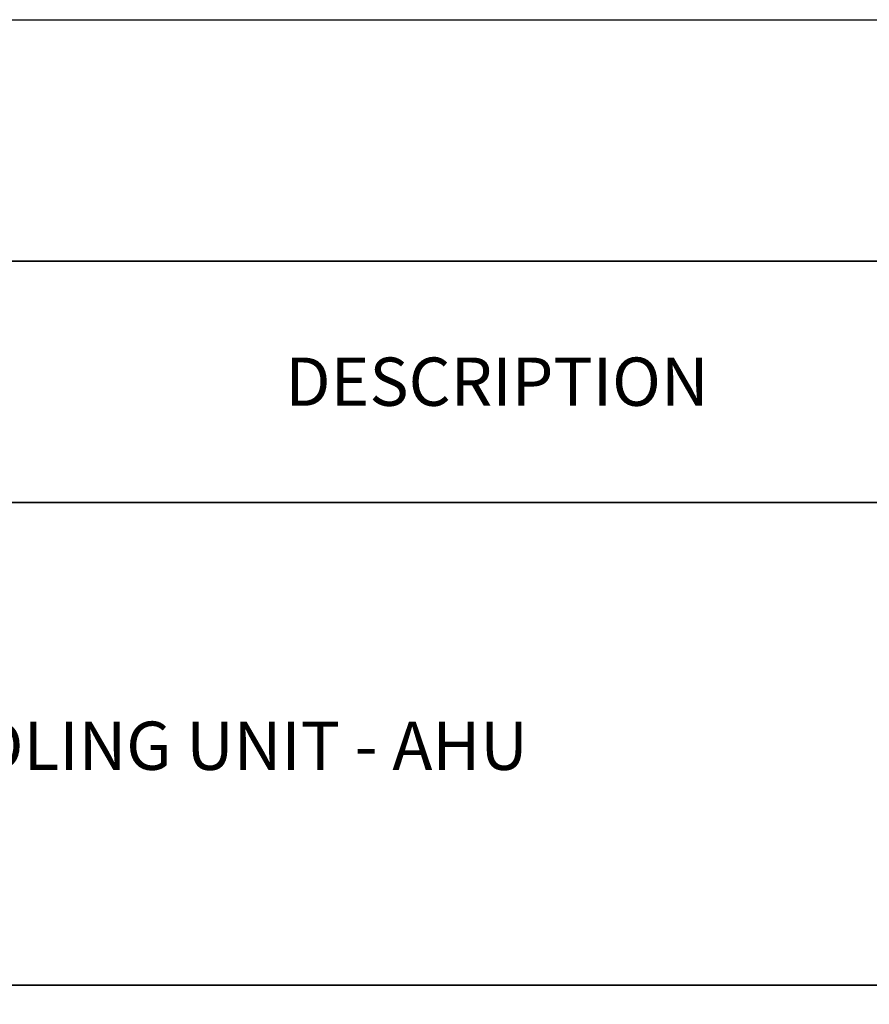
# Model space of a CAD drawing. Header units: millimetres. Extents: x -410 to 72073, y -3152 to 13830.
# Tile 88 of 92: x 35893 to 37654, y 10161 to 12201. Entities that reach past the tile are written whole.
import ezdxf

# ---------------------------------------------------------------- set-up
doc = ezdxf.new("R2010")
doc.units = ezdxf.units.MM
for name, color, linetype in [('ACMV-MEPF_General Text', 7, 'Continuous'), ('FIRE-SPKLR-LGND-LINE', 7, 'Continuous'), ('FIRE-SPKLR-LGND-TEXT', 7, 'Continuous')]:
    doc.layers.add(name, color=color, linetype=linetype)
doc.styles.get("Standard").update_dxf_attribs({"font": 'arial.ttf'})

msp = doc.modelspace()

# ---------------------------------------------------------------- linework, layer by layer
at = {"layer": 'FIRE-SPKLR-LGND-LINE'}
for points in [[(35132.3, 11701.2), (38632.3, 11701.2), (38632.3, 11201.2), (35132.3, 11201.2)], [(35132.3, 11201.2), (38632.3, 11201.2), (38632.3, 10201.2), (35132.3, 10201.2)], [(35132.3, 10201.2), (38632.3, 10201.2), (38632.3, 9201.2), (35132.3, 9201.2)]]:
    msp.add_lwpolyline(points, close=True, dxfattribs=at)
at = {"layer": 'FIRE-SPKLR-LGND-TEXT'}
msp.add_lwpolyline([(34132.3, 12201.2), (43132.3, 12201.2), (43132.3, 11701.2), (34132.3, 11701.2)], close=True, dxfattribs=at)

# ---------------------------------------------------------------- texts
at = {"layer": 'ACMV-MEPF_General Text', "char_height": 100, "attachment_point": 4}
for s, width, insert in [('\\pxqc;{\\Fromans|c0;DESCRIPTION}', 3500, (35132.3, 11451.2)), ('{\\Fromans|c0;AIR HANDLING UNIT - AHU}', 3300, (35286.3, 10696.9))]:
    msp.add_mtext_dynamic_manual_height_columns(s, width=width, gutter_width=15540.7, heights=[500], dxfattribs=dict(at, insert=insert))

doc.saveas('drawing.dxf')
